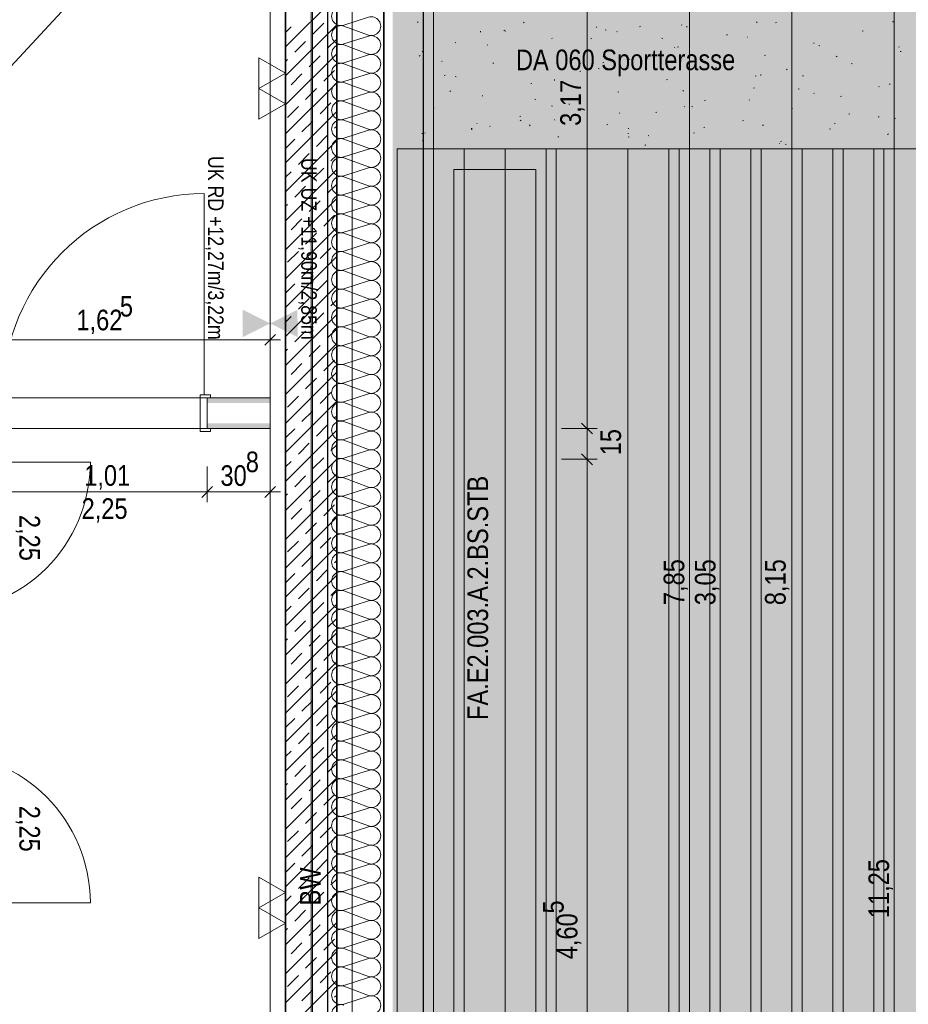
# Model space of a CAD drawing. Extents: x -420 to 300, y 62 to 1112.
# Tile 244 of 256: x -27 to 60, y 876 to 972. Entities that reach past the tile are written whole.
import ezdxf
from ezdxf.lldxf.tags import DXFTag

# ---------------------------------------------------------------- set-up
doc = ezdxf.new("R2010")
doc.units = 0
doc.layers.get('0').update_dxf_attribs({"lineweight": 13})
for name, color, linetype, lineweight, true_color in [('00 -Bauelemente -Gipskarton', 7, 'Continuous', 9, 0xff7fe6), ('30 -33 Aussenwände- 7 Fassade_ Elemente', 7, 'Continuous', 9, 0x00aacc), ('30 -34 Innenwände- 1 tragend', 7, 'Continuous', 13, 0xdd0806), ('30 -34 Innenwände- 2 nichttragend', 7, 'Continuous', 18, 0xff7fe6), ('30 -34 Innenwände- 4 Türen_Fenster', 9, 'Continuous', 15, 0x808080), ('30 -35 Decken- 1 Konstruktion-Träger- Stahlbeton', 7, 'Continuous', 13, 0x33aa00), ('60- 61 allgemeine Ausstattung- 4 Terrassen', 9, 'Continuous', 9, 0x808080), ('70 -72 Beschriftung- 1 Beschriftung allgemein', 7, 'Continuous', 9, 0xff6633), ('70 -72 Beschriftung- 2 Beschriftung Bauteile', 7, 'Continuous', 9, 0x9999ff), ('70 -76 Bemaßung- 2 Allgemein', 9, 'Continuous', 5, 0x808080), ('iwb_Layout BA_Markierung', 7, 'Continuous', 9, 0xbadcdc)]:
    doc.layers.add(name, color=color, linetype=linetype, lineweight=lineweight, true_color=true_color)
for name, color, linetype, lineweight in [('70 -71 Achsen- 1 Gebäudeachsen', 7, 'STRICHPUNKT2-A06CPUWML0', 18), ('70 -72 Beschriftung- 5 Höhenkoten-A06CPUWJL0', 7, 'Continuous', 15), ('70 -75 Raumstempel- 3 Wandstempel', 7, 'Continuous', 50)]:
    doc.layers.add(name, color=color, linetype=linetype, lineweight=lineweight)
doc.styles.get("Standard").update_dxf_attribs({"font": 'ARIALN.TTF'})
tags = doc.linetypes.add('fein_strichliert-A06CPUWLL0', pattern=[4, 1, -2, 1]).pattern_tags.tags
tags[8:9] = [DXFTag(74, 4), DXFTag(75, 0), DXFTag(340, '0'), DXFTag(46, 0.0), DXFTag(50, 0.0), DXFTag(44, 0.0), DXFTag(45, 0.0)]
tags[6:7] = [DXFTag(74, 4), DXFTag(75, 0), DXFTag(340, '0'), DXFTag(46, 0.0), DXFTag(50, 0.0), DXFTag(44, 0.0), DXFTag(45, 0.0)]
tags[4:5] = [DXFTag(74, 4), DXFTag(75, 0), DXFTag(340, '0'), DXFTag(46, 0.0), DXFTag(50, 0.0), DXFTag(44, 0.0), DXFTag(45, 0.0)]
tags = doc.linetypes.add('grob-A06CPUWHL0', pattern=[14, 3, -8, 3]).pattern_tags.tags
tags[8:9] = [DXFTag(74, 4), DXFTag(75, 0), DXFTag(340, '0'), DXFTag(46, 0.0), DXFTag(50, 0.0), DXFTag(44, 0.0), DXFTag(45, 0.0)]
tags[6:7] = [DXFTag(74, 4), DXFTag(75, 0), DXFTag(340, '0'), DXFTag(46, 0.0), DXFTag(50, 0.0), DXFTag(44, 0.0), DXFTag(45, 0.0)]
tags[4:5] = [DXFTag(74, 4), DXFTag(75, 0), DXFTag(340, '0'), DXFTag(46, 0.0), DXFTag(50, 0.0), DXFTag(44, 0.0), DXFTag(45, 0.0)]
tags = doc.linetypes.add('STRICHPUNKT2-A06CPUWML0', pattern=[12.7, 6.35, -3.175, 0, -3.175]).pattern_tags.tags
tags[10:11] = [DXFTag(74, 4), DXFTag(75, 0), DXFTag(340, '0'), DXFTag(46, 0.0), DXFTag(50, 0.0), DXFTag(44, 0.0), DXFTag(45, 0.0)]
tags[8:9] = [DXFTag(74, 4), DXFTag(75, 0), DXFTag(340, '0'), DXFTag(46, 0.0), DXFTag(50, 0.0), DXFTag(44, 0.0), DXFTag(45, 0.0)]
tags[6:7] = [DXFTag(74, 4), DXFTag(75, 0), DXFTag(340, '0'), DXFTag(46, 0.0), DXFTag(50, 0.0), DXFTag(44, 0.0), DXFTag(45, 0.0)]
tags[4:5] = [DXFTag(74, 4), DXFTag(75, 0), DXFTag(340, '0'), DXFTag(46, 0.0), DXFTag(50, 0.0), DXFTag(44, 0.0), DXFTag(45, 0.0)]

# ---------------------------------------------------------------- blocks, each defined once
blk = doc.blocks.new('Polygon-A06CPUWBL0', base_point=(9.64, 86.518))
at = {"color": 0, "linetype": 'ByBlock', "lineweight": -2, "ltscale": 0.13}
blk.add_solid([(9.807, 86.695), (9.64, 1083.814), (76.501, 86.518), (76.501, 1083.814)], dxfattribs=at)
blk = doc.blocks.new('Referenz-A06CPUWNL0', base_point=(-395.238, 76.953))
at = {"layer": '00 -Bauelemente -Gipskarton', "color": 0, "linetype": 'Continuous', "lineweight": 0, "ltscale": 0.13}
for points in [[(-8.448, 935.053), (-8.448, 934.803), (-2.298, 935.053), (-2.298, 934.803)], [(-8.448, 934.803), (-8.448, 934.553), (-2.298, 934.803), (-2.298, 934.553)], [(-8.448, 932.553), (-8.448, 932.303), (-2.298, 932.553), (-2.298, 932.303)], [(-8.448, 932.303), (-8.448, 932.053), (-2.298, 932.303), (-2.298, 932.053)]]:
    blk.add_solid(points, dxfattribs=at)
at = {"layer": '30 -33 Aussenwände- 7 Fassade_ Elemente', "color": 0, "linetype": 'Continuous', "lineweight": 25, "ltscale": 0.25}
for p, q in [((8.802, 999.453), (8.802, 834.453)), ((3.342, 838.953), (3.342, 994.953)), ((8.802, 839.453), (8.802, 994.453)), ((12.642, 994.453), (12.642, 839.453))]:
    blk.add_line(p, q, dxfattribs=at)
at = {"layer": '30 -33 Aussenwände- 7 Fassade_ Elemente', "color": 0, "linetype": 'Continuous', "ltscale": 0.13}
for p, q in [((13.642, 835.853), (13.642, 998.053)), ((1.842, 994.953), (1.842, 838.953)), ((7.302, 972.214), (4.902, 971.443)), ((4.902, 971.353), (7.302, 970.466)), ((7.302, 970.376), (4.902, 969.605)), ((4.902, 969.515), (7.302, 968.627)), ((7.302, 968.537), (4.902, 967.766)), ((4.902, 967.676), (7.302, 966.789)), ((7.302, 966.699), (4.902, 965.928)), ((4.902, 965.838), (7.302, 964.95)), ((7.302, 964.86), (4.902, 964.089)), ((4.902, 963.999), (7.302, 963.112)), ((7.302, 963.022), (4.902, 962.251)), ((4.902, 962.161), (7.302, 961.273)), ((7.302, 961.183), (4.902, 960.412)), ((4.902, 960.322), (7.302, 959.435)), ((7.302, 959.345), (4.902, 958.573)), ((4.902, 958.483), (7.302, 957.596)), ((7.302, 957.506), (4.902, 956.735)), ((4.902, 956.645), (7.302, 955.758)), ((7.302, 955.668), (4.902, 954.896)), ((4.902, 954.806), (7.302, 953.919)), ((7.302, 953.829), (4.902, 953.058)), ((4.902, 952.968), (7.302, 952.081)), ((7.302, 951.991), (4.902, 951.219)), ((4.902, 951.129), (7.302, 950.242)), ((7.302, 950.152), (4.902, 949.381)), ((4.902, 949.291), (7.302, 948.404)), ((7.302, 948.314), (4.902, 947.542)), ((4.902, 947.452), (7.302, 946.565)), ((7.302, 946.475), (4.902, 945.704)), ((4.902, 945.614), (7.302, 944.727)), ((7.302, 944.637), (4.902, 943.865)), ((4.902, 943.775), (7.302, 942.888)), ((7.302, 942.798), (4.902, 942.027)), ((4.902, 941.937), (7.302, 941.05)), ((7.302, 940.96), (4.902, 940.188)), ((4.902, 940.098), (7.302, 939.211)), ((7.302, 939.121), (4.902, 938.35)), ((4.902, 938.26), (7.302, 937.372)), ((7.302, 937.282), (4.902, 936.511)), ((4.902, 936.421), (7.302, 935.534)), ((7.302, 935.444), (4.902, 934.673)), ((4.902, 934.583), (7.302, 933.695)), ((7.302, 933.605), (4.902, 932.834)), ((4.902, 932.744), (7.302, 931.857)), ((7.302, 931.767), (4.902, 930.996)), ((4.902, 930.906), (7.302, 930.018)), ((7.302, 929.928), (4.902, 929.157)), ((4.902, 929.067), (7.302, 928.18)), ((7.302, 928.09), (4.902, 927.319)), ((4.902, 927.229), (7.302, 926.341)), ((7.302, 926.251), (4.902, 925.48)), ((4.902, 925.39), (7.302, 924.503)), ((7.302, 924.413), (4.902, 923.641)), ((4.902, 923.551), (7.302, 922.664)), ((7.302, 922.574), (4.902, 921.803)), ((4.902, 921.713), (7.302, 920.826)), ((7.302, 920.736), (4.902, 919.964)), ((4.902, 919.874), (7.302, 918.987)), ((7.302, 918.897), (4.902, 918.126)), ((4.902, 918.036), (7.302, 917.149)), ((7.302, 917.059), (4.902, 916.287)), ((4.902, 916.197), (7.302, 915.31)), ((7.302, 915.22), (4.902, 914.449)), ((4.902, 914.359), (7.302, 913.472)), ((7.302, 913.382), (4.902, 912.61)), ((4.902, 912.52), (7.302, 911.633)), ((7.302, 911.543), (4.902, 910.772)), ((4.902, 910.682), (7.302, 909.795)), ((7.302, 909.705), (4.902, 908.933)), ((4.902, 908.843), (7.302, 907.956)), ((7.302, 907.866), (4.902, 907.095)), ((4.902, 907.005), (7.302, 906.117)), ((7.302, 906.027), (4.902, 905.256)), ((4.902, 905.166), (7.302, 904.279)), ((7.302, 904.189), (4.902, 903.418)), ((4.902, 903.328), (7.302, 902.44)), ((7.302, 902.35), (4.902, 901.579)), ((4.902, 901.489), (7.302, 900.602)), ((7.302, 900.512), (4.902, 899.741)), ((4.902, 899.651), (7.302, 898.763)), ((7.302, 898.673), (4.902, 897.902)), ((4.902, 897.812), (7.302, 896.925)), ((7.302, 896.835), (4.902, 896.064)), ((4.902, 895.974), (7.302, 895.086)), ((7.302, 894.996), (4.902, 894.225)), ((4.902, 894.135), (7.302, 893.248)), ((7.302, 893.158), (4.902, 892.386)), ((4.902, 892.296), (7.302, 891.409)), ((7.302, 891.319), (4.902, 890.548)), ((4.902, 890.458), (7.302, 889.571)), ((7.302, 889.481), (4.902, 888.709)), ((4.902, 888.619), (7.302, 887.732)), ((7.302, 887.642), (4.902, 886.871)), ((4.902, 886.781), (7.302, 885.894)), ((7.302, 885.804), (4.902, 885.032)), ((4.902, 884.942), (7.302, 884.055)), ((7.302, 883.965), (4.902, 883.194)), ((4.902, 883.104), (7.302, 882.217)), ((7.302, 882.127), (4.902, 881.355)), ((4.902, 881.265), (7.302, 880.378)), ((7.302, 880.288), (4.902, 879.517)), ((4.902, 879.427), (7.302, 878.54)), ((7.302, 878.45), (4.902, 877.678)), ((4.902, 877.588), (7.302, 876.701)), ((7.302, 876.611), (4.902, 875.84))]:
    blk.add_line(p, q, dxfattribs=at)
for centre, major_axis, end_param in [((4.62, 972.317), (0.282, 0.874), 3.765224), ((7.584, 971.34), (-0.282, -0.874), 3.764652), ((4.62, 970.479), (0.282, 0.874), 3.765224), ((7.584, 969.502), (-0.282, -0.874), 3.764652), ((4.62, 968.64), (0.282, 0.874), 3.765224), ((7.584, 967.663), (-0.282, -0.874), 3.764652), ((4.62, 966.802), (0.282, 0.874), 3.765224), ((7.584, 965.825), (-0.282, -0.874), 3.764652), ((4.62, 964.963), (0.282, 0.874), 3.765224), ((7.584, 963.986), (-0.282, -0.874), 3.764652), ((4.62, 963.125), (0.282, 0.874), 3.765224), ((7.584, 962.148), (-0.282, -0.874), 3.764652), ((4.62, 961.286), (0.282, 0.874), 3.765224), ((7.584, 960.309), (-0.282, -0.874), 3.764652), ((4.62, 959.448), (0.282, 0.874), 3.765224), ((7.584, 958.471), (-0.282, -0.874), 3.764652), ((4.62, 957.609), (0.282, 0.874), 3.765224), ((4.62, 955.771), (0.282, 0.874), 3.765224), ((7.584, 956.632), (-0.282, -0.874), 3.764652), ((7.584, 954.793), (-0.282, -0.874), 3.764652), ((4.62, 953.932), (0.282, 0.874), 3.765224), ((7.584, 952.955), (-0.282, -0.874), 3.764652), ((4.62, 952.094), (0.282, 0.874), 3.765224), ((7.584, 951.116), (-0.282, -0.874), 3.764652), ((4.62, 950.255), (0.282, 0.874), 3.765224), ((7.584, 949.278), (-0.282, -0.874), 3.764652), ((4.62, 948.417), (0.282, 0.874), 3.765224), ((7.584, 947.439), (-0.282, -0.874), 3.764652), ((4.62, 946.578), (0.282, 0.874), 3.765224), ((7.584, 945.601), (-0.282, -0.874), 3.764652), ((4.62, 944.74), (0.282, 0.874), 3.765224), ((7.584, 943.762), (-0.282, -0.874), 3.764652), ((4.62, 942.901), (0.282, 0.874), 3.765224), ((7.584, 941.924), (-0.282, -0.874), 3.764652), ((4.62, 941.062), (0.282, 0.874), 3.765224), ((7.584, 940.085), (-0.282, -0.874), 3.764652), ((4.62, 939.224), (0.282, 0.874), 3.765224), ((7.584, 938.247), (-0.282, -0.874), 3.764652), ((4.62, 937.385), (0.282, 0.874), 3.765224), ((4.62, 935.547), (0.282, 0.874), 3.765224), ((7.584, 936.408), (-0.282, -0.874), 3.764652), ((7.584, 934.57), (-0.282, -0.874), 3.764652), ((4.62, 933.708), (0.282, 0.874), 3.765224), ((7.584, 932.731), (-0.282, -0.874), 3.764652), ((4.62, 931.87), (0.282, 0.874), 3.765224), ((7.584, 930.893), (-0.282, -0.874), 3.764652), ((4.62, 930.031), (0.282, 0.874), 3.765224), ((7.584, 929.054), (-0.282, -0.874), 3.764652), ((4.62, 928.193), (0.282, 0.874), 3.765224), ((7.584, 927.216), (-0.282, -0.874), 3.764652), ((4.62, 926.354), (0.282, 0.874), 3.765224), ((7.584, 925.377), (-0.282, -0.874), 3.764652), ((4.62, 924.516), (0.282, 0.874), 3.765224), ((7.584, 923.539), (-0.282, -0.874), 3.764652), ((4.62, 922.677), (0.282, 0.874), 3.765224), ((7.584, 921.7), (-0.282, -0.874), 3.764652), ((4.62, 920.839), (0.282, 0.874), 3.765224), ((7.584, 919.861), (-0.282, -0.874), 3.764652), ((4.62, 919), (0.282, 0.874), 3.765224), ((7.584, 918.023), (-0.282, -0.874), 3.764652), ((4.62, 917.162), (0.282, 0.874), 3.765224), ((7.584, 916.184), (-0.282, -0.874), 3.764652), ((4.62, 915.323), (0.282, 0.874), 3.765224), ((4.62, 913.485), (0.282, 0.874), 3.765224), ((7.584, 914.346), (-0.282, -0.874), 3.764652), ((7.584, 912.507), (-0.282, -0.874), 3.764652), ((4.62, 911.646), (0.282, 0.874), 3.765224), ((7.584, 910.669), (-0.282, -0.874), 3.764652), ((4.62, 909.807), (0.282, 0.874), 3.765224), ((7.584, 908.83), (-0.282, -0.874), 3.764652), ((4.62, 907.969), (0.282, 0.874), 3.765224), ((7.584, 906.992), (-0.282, -0.874), 3.764652), ((4.62, 906.13), (0.282, 0.874), 3.765224), ((7.584, 905.153), (-0.282, -0.874), 3.764652), ((4.62, 904.292), (0.282, 0.874), 3.765224), ((7.584, 903.315), (-0.282, -0.874), 3.764652), ((4.62, 902.453), (0.282, 0.874), 3.765224), ((7.584, 901.476), (-0.282, -0.874), 3.764652), ((4.62, 900.615), (0.282, 0.874), 3.765224), ((7.584, 899.638), (-0.282, -0.874), 3.764652), ((4.62, 898.776), (0.282, 0.874), 3.765224), ((7.584, 897.799), (-0.282, -0.874), 3.764652), ((4.62, 896.938), (0.282, 0.874), 3.765224), ((7.584, 895.961), (-0.282, -0.874), 3.764652), ((4.62, 895.099), (0.282, 0.874), 3.765224), ((4.62, 893.261), (0.282, 0.874), 3.765224), ((7.584, 894.122), (-0.282, -0.874), 3.764652), ((7.584, 892.284), (-0.282, -0.874), 3.764652), ((4.62, 891.422), (0.282, 0.874), 3.765224), ((7.584, 890.445), (-0.282, -0.874), 3.764652), ((4.62, 889.584), (0.282, 0.874), 3.765224), ((7.584, 888.606), (-0.282, -0.874), 3.764652), ((4.62, 887.745), (0.282, 0.874), 3.765224), ((7.584, 886.768), (-0.282, -0.874), 3.764652), ((4.62, 885.907), (0.282, 0.874), 3.765224), ((7.584, 884.929), (-0.282, -0.874), 3.764652), ((4.62, 884.068), (0.282, 0.874), 3.765224), ((7.584, 883.091), (-0.282, -0.874), 3.764652), ((4.62, 882.23), (0.282, 0.874), 3.765224), ((7.584, 881.252), (-0.282, -0.874), 3.764652), ((4.62, 880.391), (0.282, 0.874), 3.765224), ((7.584, 879.414), (-0.282, -0.874), 3.764652), ((4.62, 878.553), (0.282, 0.874), 3.765224), ((7.584, 877.575), (-0.282, -0.874), 3.764652), ((4.62, 876.714), (0.282, 0.874), 3.765224), ((7.584, 875.737), (-0.282, -0.874), 3.764652), ((4.62, 874.875), (0.282, 0.874), 3.765224)]:
    blk.add_ellipse(centre, major_axis=major_axis, ratio=1, start_param=0, end_param=end_param, dxfattribs=at)
at = {"layer": '30 -34 Innenwände- 1 tragend', "color": 0, "lineweight": 35}
for p, q in [((-0.798, 995.453), (-0.798, 838.453)), ((4.202, 995.453), (4.202, 838.453))]:
    blk.add_line(p, q, dxfattribs=at)
at = {"layer": '30 -34 Innenwände- 1 tragend', "color": 0, "linetype": 'Continuous', "lineweight": -2, "ltscale": 0.13}
for p, q in [((-0.798, 995.453), (-0.798, 838.453)), ((4.202, 995.453), (4.202, 838.453))]:
    blk.add_line(p, q, dxfattribs=at)
at = {"layer": '30 -34 Innenwände- 1 tragend', "color": 0, "lineweight": 9}
for p, q in [((-0.798, 969.313), (4.202, 974.313)), ((-0.798, 969.313), (4.202, 974.313)), ((-0.798, 966.484), (4.202, 971.484)), ((-0.798, 966.484), (4.202, 971.484)), ((-0.798, 970.727), (-0.253, 971.271)), ((-0.798, 970.727), (-0.253, 971.271)), ((1.868, 970.564), (2.929, 971.625)), ((1.868, 970.564), (2.929, 971.625)), ((0.1, 968.796), (1.161, 969.857)), ((0.1, 968.796), (1.161, 969.857)), ((3.282, 969.15), (4.202, 970.07)), ((3.282, 969.15), (4.202, 970.07)), ((-0.798, 963.656), (4.202, 968.656)), ((-0.798, 963.656), (4.202, 968.656)), ((1.514, 967.382), (2.575, 968.443)), ((1.514, 967.382), (2.575, 968.443)), ((-0.798, 967.898), (-0.607, 968.089)), ((-0.798, 967.898), (-0.607, 968.089)), ((-0.253, 965.614), (0.807, 966.675)), ((-0.253, 965.614), (0.807, 966.675)), ((2.929, 965.968), (3.989, 967.028)), ((2.929, 965.968), (3.989, 967.028)), ((-0.798, 960.827), (4.202, 965.827)), ((-0.798, 960.827), (4.202, 965.827)), ((1.161, 964.2), (2.221, 965.261)), ((1.161, 964.2), (2.221, 965.261)), ((-0.607, 962.432), (0.454, 963.493)), ((-0.607, 962.432), (0.454, 963.493)), ((2.575, 962.786), (3.636, 963.846)), ((2.575, 962.786), (3.636, 963.846)), ((-0.798, 957.999), (4.202, 962.999)), ((-0.798, 957.999), (4.202, 962.999)), ((0.807, 961.018), (1.868, 962.079)), ((0.807, 961.018), (1.868, 962.079)), ((3.989, 961.372), (4.202, 961.585)), ((3.989, 961.372), (4.202, 961.585)), ((2.221, 959.604), (3.282, 960.665)), ((2.221, 959.604), (3.282, 960.665)), ((-0.798, 959.413), (0.1, 960.311)), ((-0.798, 959.413), (0.1, 960.311)), ((-0.798, 955.17), (4.202, 960.17)), ((-0.798, 955.17), (4.202, 960.17)), ((0.454, 957.836), (1.514, 958.897)), ((0.454, 957.836), (1.514, 958.897)), ((3.636, 958.19), (4.202, 958.756)), ((3.636, 958.19), (4.202, 958.756)), ((-0.798, 952.342), (4.202, 957.342)), ((-0.798, 952.342), (4.202, 957.342)), ((-0.798, 956.585), (-0.253, 957.129)), ((-0.798, 956.585), (-0.253, 957.129)), ((1.868, 956.422), (2.929, 957.483)), ((1.868, 956.422), (2.929, 957.483)), ((3.282, 955.008), (4.202, 955.928)), ((3.282, 955.008), (4.202, 955.928)), ((0.1, 954.654), (1.161, 955.715)), ((0.1, 954.654), (1.161, 955.715)), ((-0.798, 949.514), (4.202, 954.514)), ((-0.798, 949.514), (4.202, 954.514)), ((-0.798, 953.756), (-0.607, 953.947)), ((-0.798, 953.756), (-0.607, 953.947)), ((1.514, 953.24), (2.575, 954.301)), ((1.514, 953.24), (2.575, 954.301)), ((2.929, 951.826), (3.989, 952.886)), ((2.929, 951.826), (3.989, 952.886)), ((-0.253, 951.472), (0.807, 952.533)), ((-0.253, 951.472), (0.807, 952.533)), ((-0.798, 946.685), (4.202, 951.685)), ((-0.798, 946.685), (4.202, 951.685)), ((1.161, 950.058), (2.221, 951.119)), ((1.161, 950.058), (2.221, 951.119)), ((-0.607, 948.29), (0.454, 949.351)), ((-0.607, 948.29), (0.454, 949.351)), ((2.575, 948.644), (3.636, 949.704)), ((2.575, 948.644), (3.636, 949.704)), ((-0.798, 943.857), (4.202, 948.857)), ((-0.798, 943.857), (4.202, 948.857)), ((0.807, 946.876), (1.868, 947.937)), ((0.807, 946.876), (1.868, 947.937)), ((3.989, 947.229), (4.202, 947.443)), ((3.989, 947.229), (4.202, 947.443)), ((-0.798, 945.271), (0.1, 946.169)), ((-0.798, 945.271), (0.1, 946.169)), ((2.221, 945.462), (3.282, 946.522)), ((2.221, 945.462), (3.282, 946.522)), ((-0.798, 941.028), (4.202, 946.028)), ((-0.798, 941.028), (4.202, 946.028)), ((0.454, 943.694), (1.514, 944.755)), ((0.454, 943.694), (1.514, 944.755)), ((3.636, 944.048), (4.202, 944.614)), ((3.636, 944.048), (4.202, 944.614)), ((1.868, 942.28), (2.929, 943.34)), ((1.868, 942.28), (2.929, 943.34)), ((-0.798, 938.2), (4.202, 943.2)), ((-0.798, 938.2), (4.202, 943.2)), ((-0.798, 942.443), (-0.253, 942.987)), ((-0.798, 942.443), (-0.253, 942.987)), ((0.1, 940.512), (1.161, 941.573)), ((0.1, 940.512), (1.161, 941.573)), ((3.282, 940.866), (4.202, 941.786)), ((3.282, 940.866), (4.202, 941.786)), ((-0.798, 935.371), (4.202, 940.371)), ((-0.798, 935.371), (4.202, 940.371)), ((-0.798, 939.614), (-0.607, 939.805)), ((-0.798, 939.614), (-0.607, 939.805)), ((1.514, 939.098), (2.575, 940.158)), ((1.514, 939.098), (2.575, 940.158)), ((2.929, 937.684), (3.989, 938.744)), ((2.929, 937.684), (3.989, 938.744)), ((-0.798, 932.543), (4.202, 937.543)), ((-0.798, 932.543), (4.202, 937.543)), ((-0.253, 937.33), (0.807, 938.391)), ((-0.253, 937.33), (0.807, 938.391)), ((1.161, 935.916), (2.221, 936.976)), ((1.161, 935.916), (2.221, 936.976)), ((-0.798, 929.715), (4.202, 934.715)), ((-0.798, 929.715), (4.202, 934.715)), ((-0.607, 934.148), (0.454, 935.209)), ((-0.607, 934.148), (0.454, 935.209)), ((2.575, 934.502), (3.636, 935.562)), ((2.575, 934.502), (3.636, 935.562)), ((0.807, 932.734), (1.868, 933.794)), ((0.807, 932.734), (1.868, 933.794)), ((3.989, 933.087), (4.202, 933.3)), ((3.989, 933.087), (4.202, 933.3)), ((-0.798, 931.129), (0.1, 932.027)), ((-0.798, 931.129), (0.1, 932.027)), ((-0.798, 926.886), (4.202, 931.886)), ((-0.798, 926.886), (4.202, 931.886)), ((2.221, 931.32), (3.282, 932.38)), ((2.221, 931.32), (3.282, 932.38)), ((0.454, 929.552), (1.514, 930.612)), ((0.454, 929.552), (1.514, 930.612)), ((3.636, 929.905), (4.202, 930.472)), ((3.636, 929.905), (4.202, 930.472)), ((-0.798, 924.058), (4.202, 929.058)), ((-0.798, 924.058), (4.202, 929.058)), ((-0.798, 928.3), (-0.253, 928.845)), ((-0.798, 928.3), (-0.253, 928.845)), ((1.868, 928.138), (2.929, 929.198)), ((1.868, 928.138), (2.929, 929.198)), ((0.1, 926.37), (1.161, 927.43)), ((0.1, 926.37), (1.161, 927.43)), ((3.282, 926.723), (4.202, 927.644)), ((3.282, 926.723), (4.202, 927.644)), ((-0.798, 921.229), (4.202, 926.229)), ((-0.798, 921.229), (4.202, 926.229)), ((1.514, 924.956), (2.575, 926.016)), ((1.514, 924.956), (2.575, 926.016)), ((-0.798, 925.472), (-0.607, 925.663)), ((-0.798, 925.472), (-0.607, 925.663)), ((-0.253, 923.188), (0.807, 924.249)), ((-0.253, 923.188), (0.807, 924.249)), ((2.929, 923.541), (3.989, 924.602)), ((2.929, 923.541), (3.989, 924.602)), ((-0.798, 918.401), (4.202, 923.401)), ((-0.798, 918.401), (4.202, 923.401)), ((1.161, 921.774), (2.221, 922.834)), ((1.161, 921.774), (2.221, 922.834)), ((2.575, 920.359), (3.636, 921.42)), ((2.575, 920.359), (3.636, 921.42)), ((-0.798, 915.573), (4.202, 920.573)), ((-0.798, 915.573), (4.202, 920.573)), ((-0.607, 920.006), (0.454, 921.067)), ((-0.607, 920.006), (0.454, 921.067)), ((0.807, 918.592), (1.868, 919.652)), ((0.807, 918.592), (1.868, 919.652)), ((3.989, 918.945), (4.202, 919.158)), ((3.989, 918.945), (4.202, 919.158)), ((-0.798, 916.987), (0.1, 917.885)), ((-0.798, 916.987), (0.1, 917.885)), ((-0.798, 912.744), (4.202, 917.744)), ((-0.798, 912.744), (4.202, 917.744)), ((2.221, 917.177), (3.282, 918.238)), ((2.221, 917.177), (3.282, 918.238)), ((0.454, 915.41), (1.514, 916.47)), ((0.454, 915.41), (1.514, 916.47)), ((3.636, 915.763), (4.202, 916.33)), ((3.636, 915.763), (4.202, 916.33)), ((-0.798, 909.916), (4.202, 914.916)), ((-0.798, 909.916), (4.202, 914.916)), ((-0.798, 914.158), (-0.253, 914.703)), ((-0.798, 914.158), (-0.253, 914.703)), ((1.868, 913.995), (2.929, 915.056)), ((1.868, 913.995), (2.929, 915.056)), ((3.282, 912.581), (4.202, 913.501)), ((3.282, 912.581), (4.202, 913.501)), ((0.1, 912.228), (1.161, 913.288)), ((0.1, 912.228), (1.161, 913.288)), ((-0.798, 907.087), (4.202, 912.087)), ((-0.798, 907.087), (4.202, 912.087)), ((1.514, 910.813), (2.575, 911.874)), ((1.514, 910.813), (2.575, 911.874)), ((-0.798, 911.33), (-0.607, 911.521)), ((-0.798, 911.33), (-0.607, 911.521)), ((-0.253, 909.046), (0.807, 910.106)), ((-0.253, 909.046), (0.807, 910.106)), ((2.929, 909.399), (3.989, 910.46)), ((2.929, 909.399), (3.989, 910.46)), ((-0.798, 904.259), (4.202, 909.259)), ((-0.798, 904.259), (4.202, 909.259)), ((1.161, 907.632), (2.221, 908.692)), ((1.161, 907.632), (2.221, 908.692)), ((-0.607, 905.864), (0.454, 906.924)), ((-0.607, 905.864), (0.454, 906.924)), ((2.575, 906.217), (3.636, 907.278)), ((2.575, 906.217), (3.636, 907.278)), ((-0.798, 901.43), (4.202, 906.43)), ((-0.798, 901.43), (4.202, 906.43)), ((0.807, 904.45), (1.868, 905.51)), ((0.807, 904.45), (1.868, 905.51)), ((3.989, 904.803), (4.202, 905.016)), ((3.989, 904.803), (4.202, 905.016)), ((2.221, 903.035), (3.282, 904.096)), ((2.221, 903.035), (3.282, 904.096)), ((-0.798, 902.845), (0.1, 903.742)), ((-0.798, 902.845), (0.1, 903.742)), ((-0.798, 898.602), (4.202, 903.602)), ((-0.798, 898.602), (4.202, 903.602)), ((0.454, 901.268), (1.514, 902.328)), ((0.454, 901.268), (1.514, 902.328)), ((3.636, 901.621), (4.202, 902.188)), ((3.636, 901.621), (4.202, 902.188)), ((-0.798, 895.774), (4.202, 900.774)), ((-0.798, 895.774), (4.202, 900.774)), ((-0.798, 900.016), (-0.253, 900.56)), ((-0.798, 900.016), (-0.253, 900.56)), ((1.868, 899.853), (2.929, 900.914)), ((1.868, 899.853), (2.929, 900.914)), ((0.1, 898.086), (1.161, 899.146)), ((0.1, 898.086), (1.161, 899.146)), ((3.282, 898.439), (4.202, 899.359)), ((3.282, 898.439), (4.202, 899.359)), ((-0.798, 892.945), (4.202, 897.945)), ((-0.798, 892.945), (4.202, 897.945)), ((-0.798, 897.188), (-0.607, 897.378)), ((-0.798, 897.188), (-0.607, 897.378)), ((1.514, 896.671), (2.575, 897.732)), ((1.514, 896.671), (2.575, 897.732)), ((2.929, 895.257), (3.989, 896.318)), ((2.929, 895.257), (3.989, 896.318)), ((-0.253, 894.904), (0.807, 895.964)), ((-0.253, 894.904), (0.807, 895.964)), ((-0.798, 890.117), (4.202, 895.117)), ((-0.798, 890.117), (4.202, 895.117)), ((1.161, 893.489), (2.221, 894.55)), ((1.161, 893.489), (2.221, 894.55)), ((-0.607, 891.722), (0.454, 892.782)), ((-0.607, 891.722), (0.454, 892.782)), ((2.575, 892.075), (3.636, 893.136)), ((2.575, 892.075), (3.636, 893.136)), ((-0.798, 887.288), (4.202, 892.288)), ((-0.798, 887.288), (4.202, 892.288)), ((0.807, 890.307), (1.868, 891.368)), ((0.807, 890.307), (1.868, 891.368)), ((3.989, 890.661), (4.202, 890.874)), ((3.989, 890.661), (4.202, 890.874)), ((-0.798, 888.702), (0.1, 889.6)), ((-0.798, 888.702), (0.1, 889.6)), ((-0.798, 884.46), (4.202, 889.46)), ((-0.798, 884.46), (4.202, 889.46)), ((2.221, 888.893), (3.282, 889.954)), ((2.221, 888.893), (3.282, 889.954)), ((0.454, 887.125), (1.514, 888.186)), ((0.454, 887.125), (1.514, 888.186)), ((3.636, 887.479), (4.202, 888.046)), ((3.636, 887.479), (4.202, 888.046)), ((-0.798, 881.631), (4.202, 886.631)), ((-0.798, 881.631), (4.202, 886.631)), ((1.868, 885.711), (2.929, 886.772)), ((1.868, 885.711), (2.929, 886.772)), ((-0.798, 885.874), (-0.253, 886.418)), ((-0.798, 885.874), (-0.253, 886.418)), ((0.1, 883.943), (1.161, 885.004)), ((0.1, 883.943), (1.161, 885.004)), ((3.282, 884.297), (4.202, 885.217)), ((3.282, 884.297), (4.202, 885.217)), ((-0.798, 878.803), (4.202, 883.803)), ((-0.798, 878.803), (4.202, 883.803)), ((-0.798, 883.046), (-0.607, 883.236)), ((-0.798, 883.046), (-0.607, 883.236)), ((1.514, 882.529), (2.575, 883.59)), ((1.514, 882.529), (2.575, 883.59)), ((-0.253, 880.761), (0.807, 881.822)), ((-0.253, 880.761), (0.807, 881.822)), ((2.929, 881.115), (3.989, 882.176)), ((2.929, 881.115), (3.989, 882.176)), ((-0.798, 875.975), (4.202, 880.975)), ((-0.798, 875.975), (4.202, 880.975)), ((1.161, 879.347), (2.221, 880.408)), ((1.161, 879.347), (2.221, 880.408)), ((2.575, 877.933), (3.636, 878.994)), ((2.575, 877.933), (3.636, 878.994)), ((-0.798, 873.146), (4.202, 878.146)), ((-0.798, 873.146), (4.202, 878.146)), ((-0.607, 877.579), (0.454, 878.64)), ((-0.607, 877.579), (0.454, 878.64)), ((0.807, 876.165), (1.868, 877.226)), ((0.807, 876.165), (1.868, 877.226)), ((3.989, 876.519), (4.202, 876.732)), ((3.989, 876.519), (4.202, 876.732))]:
    blk.add_line(p, q, dxfattribs=at)
at = {"layer": '30 -34 Innenwände- 2 nichttragend', "color": 0, "linetype": 'Continuous', "ltscale": 0.18}
for p, q in [((-8.448, 935.053), (-2.298, 935.053)), ((-8.448, 935.053), (-8.128, 935.053)), ((-8.448, 932.053), (-2.298, 932.053)), ((-8.448, 932.053), (-8.128, 932.053))]:
    blk.add_line(p, q, dxfattribs=at)
at = {"layer": '30 -34 Innenwände- 4 Türen_Fenster', "color": 0, "linetype": 'fein_strichliert-A06CPUWLL0', "ltscale": 0.15}
for p, q in [((-8.728, 935.353), (-8.728, 954.993)), ((-34.498, 928.773), (-19.858, 928.773)), ((-34.498, 885.733), (-19.858, 885.733))]:
    blk.add_line(p, q, dxfattribs=at)
at = {"layer": '30 -34 Innenwände- 4 Türen_Fenster', "color": 0, "linetype": 'grob-A06CPUWHL0', "ltscale": 0.15}
for p, q in [((-28.648, 935.053), (-8.448, 935.053)), ((-28.648, 932.053), (-8.448, 932.053))]:
    blk.add_line(p, q, dxfattribs=at)
at = {"layer": '30 -34 Innenwände- 4 Türen_Fenster', "color": 0, "linetype": 'Continuous', "ltscale": 0.15}
for p, q in [((-9.128, 931.753), (-9.128, 935.353)), ((-9.128, 935.353), (-8.728, 935.353)), ((-8.728, 935.353), (-8.128, 935.353)), ((-8.128, 935.053), (-8.448, 935.053)), ((-8.448, 935.053), (-8.448, 932.053)), ((-8.128, 935.353), (-8.128, 935.053)), ((-8.128, 931.753), (-9.128, 931.753)), ((-8.448, 932.053), (-8.128, 932.053)), ((-8.128, 932.053), (-8.128, 931.753))]:
    blk.add_line(p, q, dxfattribs=at)
at = {"layer": '30 -34 Innenwände- 4 Türen_Fenster', "color": 0, "linetype": 'fein_strichliert-A06CPUWLL0', "ltscale": 0.15}
for centre, major_axis in [((-8.728, 935.353), (0, 19.64)), ((-34.498, 928.773), (0, -14.64)), ((-34.498, 885.733), (14.64, 0))]:
    blk.add_ellipse(centre, major_axis=major_axis, ratio=1, start_param=0, end_param=1.570796, dxfattribs=at)
at = {"layer": '30 -35 Decken- 1 Konstruktion-Träger- Stahlbeton', "color": 0, "linetype": 'grob-A06CPUWHL0', "lineweight": -2, "ltscale": 0.13}
for p, q in [((-2.298, 995.453), (-2.298, 778.453)), ((5.702, 995.453), (5.702, 778.453))]:
    blk.add_line(p, q, dxfattribs=at)
at = {"layer": '60- 61 allgemeine Ausstattung- 4 Terrassen', "color": 0}
for p, q in [((12.046, 971.728), (12.142, 971.752)), ((22.503, 971.752), (22.431, 971.684)), ((29.552, 971.26), (29.596, 971.257)), ((33.784, 971.296), (33.879, 971.319)), ((37.915, 971.444), (37.882, 971.48)), ((38.384, 971.26), (38.375, 971.349)), ((45.275, 971.776), (45.203, 971.709)), ((47.04, 971.675), (47.135, 971.698)), ((58.528, 971.751), (58.519, 971.839)), ((18.24, 970.77), (18.231, 970.858)), ((20.527, 970.916), (20.623, 970.94)), ((20.622, 970.889), (20.713, 970.852)), ((25.253, 970.145), (25.22, 970.182)), ((30.431, 970.984), (30.525, 970.956)), ((31.584, 970.795), (31.551, 970.831)), ((42.265, 970.484), (42.36, 970.508)), ((44.316, 970.286), (44.36, 970.283)), ((55.521, 970.863), (55.616, 970.887)), ((15.752, 969.726), (15.848, 969.75)), ((18.922, 969.496), (18.889, 969.532)), ((29.008, 970.105), (29.104, 970.129)), ((35.952, 970.171), (36.043, 970.134)), ((37.173, 969.296), (37.19, 969.255)), ((37.49, 969.294), (37.585, 969.317)), ((50.746, 969.673), (50.841, 969.696)), ((51.281, 969.452), (51.372, 969.416)), ((59.079, 969.312), (59.124, 969.309)), ((12.339, 968.478), (12.258, 968.422)), ((12.591, 968.846), (12.558, 968.883)), ((24.233, 968.914), (24.329, 968.938)), ((30.29, 968.407), (30.218, 968.34)), ((45.971, 968.482), (46.066, 968.506)), ((53.061, 968.431), (52.989, 968.364)), ((59.227, 968.861), (59.322, 968.885)), ((14.418, 967.92), (14.509, 967.883)), ((19.458, 967.724), (19.554, 967.748)), ((30.271, 967.81), (30.19, 967.754)), ((32.714, 968.103), (32.81, 968.127)), ((39.844, 968.107), (39.938, 968.078)), ((41.196, 967.292), (41.291, 967.315)), ((54.452, 967.671), (54.547, 967.694)), ((14.683, 966.533), (14.779, 966.557)), ((15.777, 966.429), (15.871, 966.4)), ((27.939, 966.912), (28.035, 966.936)), ((29.748, 967.202), (29.839, 967.165)), ((45.077, 966.484), (45.169, 966.447)), ((45.613, 966.53), (45.604, 966.618)), ((48.202, 967.142), (48.122, 967.085)), ((49.677, 966.48), (49.772, 966.504)), ((23.164, 965.722), (23.26, 965.746)), ((25.469, 966.039), (25.46, 966.127)), ((36.42, 966.101), (36.516, 966.125)), ((57.164, 965.428), (57.131, 965.465)), ((58.158, 965.669), (58.253, 965.692)), ((15.305, 965.039), (15.233, 964.972)), ((18.389, 964.531), (18.485, 964.555)), ((31.645, 964.91), (31.741, 964.934)), ((38.076, 965.063), (38.004, 964.996)), ((44.902, 965.29), (44.997, 965.313)), ((49.256, 965.229), (49.35, 965.2)), ((50.832, 964.779), (50.8, 964.815)), ((53.383, 964.478), (53.478, 964.502)), ((23.544, 964.233), (23.635, 964.196)), ((25.19, 963.551), (25.284, 963.522)), ((26.87, 963.72), (26.966, 963.744)), ((38.17, 963.48), (38.137, 963.517)), ((38.874, 963.515), (38.965, 963.478)), ((40.126, 964.099), (40.222, 964.123)), ((44.501, 964.129), (44.468, 964.166)), ((13.614, 963.341), (13.71, 963.365)), ((22.095, 962.529), (22.191, 962.553)), ((31.839, 962.831), (31.806, 962.867)), ((35.351, 962.908), (35.447, 962.932)), ((48.608, 963.288), (48.703, 963.311)), ((54.203, 962.797), (54.294, 962.76)), ((57.089, 962.476), (57.184, 962.5)), ((17.872, 961.844), (17.917, 961.842)), ((19.177, 961.532), (19.144, 961.569)), ((22.208, 962.165), (22.127, 962.108)), ((23.092, 961.695), (23.02, 961.628)), ((25.508, 962.181), (25.475, 962.218)), ((30.576, 961.718), (30.672, 961.742)), ((43.832, 962.097), (43.928, 962.121)), ((45.863, 961.719), (45.791, 961.652)), ((52.842, 961.799), (52.833, 961.887)), ((58.668, 962.351), (58.763, 962.323)), ((12.554, 960.818), (12.545, 960.906)), ((12.845, 960.883), (12.812, 960.919)), ((17.32, 961.339), (17.416, 961.363)), ((17.34, 961.264), (17.432, 961.228)), ((32.636, 960.87), (32.681, 960.868)), ((32.698, 961.308), (32.689, 961.397)), ((34.602, 960.673), (34.696, 960.645)), ((39.057, 960.906), (39.153, 960.93)), ((40.14, 961.496), (40.059, 961.44)), ((52.314, 961.286), (52.409, 961.309)), ((58.072, 960.828), (57.991, 960.772)), ((12.545, 960.148), (12.641, 960.172)), ((25.801, 960.527), (25.897, 960.551)), ((32.67, 960.546), (32.761, 960.509)), ((34.282, 959.716), (34.378, 959.74)), ((47.4, 959.896), (47.444, 959.893)), ((47.538, 960.095), (47.634, 960.119)), ((47.999, 959.828), (48.091, 959.791)), ((10.102, 959.353), (76.501, 959.353)), ((10.102, 839.353), (10.102, 959.353)), ((12.642, 959.353), (12.642, 839.353)), ((13.642, 959.353), (25.642, 959.353)), ((13.642, 839.353), (13.642, 959.353)), ((16.642, 959.353), (16.642, 839.353)), ((20.642, 959.353), (20.642, 839.353)), ((21.093, 959.353), (21.122, 959.361)), ((24.642, 959.353), (24.642, 839.353)), ((37.642, 959.353), (25.642, 959.353)), ((25.642, 959.353), (25.642, 927.603)), ((25.642, 959.353), (25.642, 839.353)), ((28.642, 959.353), (28.642, 839.353)), ((32.642, 959.353), (32.642, 839.353)), ((36.642, 959.353), (36.642, 839.353)), ((37.642, 959.353), (76.501, 959.353)), ((37.642, 839.353), (37.642, 959.353)), ((37.642, 839.353), (37.642, 959.353)), ((40.642, 959.353), (40.642, 839.353)), ((41.642, 839.353), (41.642, 959.353)), ((44.642, 959.353), (44.642, 839.353)), ((45.642, 839.353), (45.642, 959.353)), ((48.642, 959.353), (48.642, 839.353)), ((49.642, 839.353), (49.642, 959.353)), ((52.642, 959.353), (52.642, 839.353)), ((53.642, 839.353), (53.642, 959.353)), ((56.642, 959.353), (56.642, 839.353)), ((57.642, 839.353), (57.642, 959.353)), ((15.642, 957.353), (23.642, 957.353)), ((15.642, 841.353), (15.642, 957.353)), ((23.642, 957.353), (23.642, 841.353)), ((25.642, 927.603), (25.642, 839.353))]:
    blk.add_line(p, q, dxfattribs=at)
at = {"layer": '70 -71 Achsen- 1 Gebäudeachsen', "color": 0, "linetype": 'STRICHPUNKT2-A06CPUWML0', "ltscale": 0.18}
blk.add_line((1.702, 1084.393), (1.702, 84.953), dxfattribs=at)
at = {"layer": '70 -72 Beschriftung- 1 Beschriftung allgemein', "color": 0, "linetype": 'grob-A06CPUWHL0', "ltscale": 0.13}
blk.add_line((-154.298, 830.453), (5.702, 1003.453), dxfattribs=at)
at = {"layer": '70 -72 Beschriftung- 2 Beschriftung Bauteile', "color": 0}
for p, q in [((-3.396, 968.253), (-0.798, 966.753)), ((-3.396, 965.253), (-3.396, 968.253)), ((-0.798, 966.753), (-3.396, 965.253)), ((-3.396, 965.253), (-0.798, 963.753)), ((-3.396, 962.253), (-3.396, 965.253)), ((-0.798, 963.753), (-3.396, 962.253)), ((-3.396, 888.253), (-0.798, 886.753)), ((-3.396, 885.253), (-3.396, 888.253)), ((-0.798, 886.753), (-3.396, 885.253)), ((-3.396, 885.253), (-0.798, 883.753)), ((-3.396, 882.253), (-3.396, 885.253)), ((-0.798, 883.753), (-3.396, 882.253))]:
    blk.add_line(p, q, dxfattribs=at)
at = {"layer": '70 -76 Bemaßung- 2 Allgemein', "color": 0, "linetype": 'Continuous', "ltscale": 0.13}
for p, q in [((58.642, 775.514), (58.642, 998.393)), ((48.642, 836.514), (48.642, 997.393)), ((28.642, 933.114), (28.642, 994.393)), ((38.642, 839.514), (38.642, 994.393)), ((-2.298, 938.209), (-2.298, 941.709)), ((-3.358, 940.709), (-33.737, 940.709)), ((-1.298, 940.709), (-3.358, 940.709)), ((28.642, 933.114), (28.642, 934.174)), ((28.642, 931.053), (28.642, 933.114)), ((28.642, 931.053), (28.642, 933.114)), ((26.142, 932.053), (29.642, 932.053)), ((26.142, 932.053), (29.642, 932.053)), ((28.642, 929.053), (28.642, 932.053)), ((28.642, 930.053), (28.642, 927.993)), ((28.642, 930.053), (28.642, 927.993)), ((26.142, 929.053), (29.642, 929.053)), ((26.142, 929.053), (29.642, 929.053)), ((-8.448, 928.361), (-8.448, 924.861)), ((-8.448, 928.361), (-8.448, 924.861)), ((-2.298, 928.361), (-2.298, 924.861)), ((28.642, 927.993), (28.642, 926.933)), ((28.642, 838.014), (28.642, 927.993)), ((-9.508, 925.861), (-27.587, 925.861)), ((-7.448, 925.861), (-9.508, 925.861)), ((-9.448, 925.861), (-7.387, 925.861)), ((-3.358, 925.861), (-7.387, 925.861)), ((-1.298, 925.861), (-3.358, 925.861))]:
    blk.add_line(p, q, dxfattribs=at)
at = {"layer": '70 -76 Bemaßung- 2 Allgemein', "color": 0, "linetype": 'Continuous', "lineweight": 20, "ltscale": 0.2}
for p, q in [((-1.767, 941.239), (-2.828, 940.178)), ((29.173, 931.523), (28.112, 932.584)), ((29.173, 931.523), (28.112, 932.584)), ((28.112, 929.584), (29.173, 928.523)), ((28.112, 929.584), (29.173, 928.523)), ((-7.917, 926.392), (-8.978, 925.331)), ((-8.978, 925.331), (-7.917, 926.392)), ((-1.767, 926.392), (-2.828, 925.331))]:
    blk.add_line(p, q, dxfattribs=at)
at = {"layer": '70 -76 Bemaßung- 2 Allgemein', "color": 0, "lineweight": 0}
for points in [[(-4.968, 940.978), (-2.298, 942.31), (-4.967, 943.648)], [(0.373, 940.978), (-2.298, 942.31), (0.371, 943.648)]]:
    blk.add_solid(points, dxfattribs=at)
at = {"layer": '70 -72 Beschriftung- 1 Beschriftung allgemein', "color": 0, "linetype": 'Continuous', "ltscale": 0.13, "insert": (16.969, 903.588), "char_height": 2.01377, "attachment_point": 1, "rotation": 90}
blk.add_mtext('{\\fArial Narrow;FA.E2.003.A.2.BS.STB}', dxfattribs=at)
at = {"layer": '70 -72 Beschriftung- 5 Höhenkoten-A06CPUWJL0', "color": 0, "linetype": 'Continuous', "ltscale": 0.15, "insert": (21.702, 969.06), "char_height": 2.01377, "attachment_point": 1}
blk.add_mtext('{\\fArial Narrow;DA 060 Sportterasse}', dxfattribs=at)
at = {"layer": '70 -75 Raumstempel- 3 Wandstempel', "color": 0, "linetype": 'Continuous', "ltscale": 0.5, "insert": (0.62, 885.479), "char_height": 2.01377, "attachment_point": 1, "rotation": 90}
blk.add_mtext('{\\fArial Narrow;BW}', dxfattribs=at)
at = {"layer": '70 -76 Bemaßung- 2 Allgemein', "color": 0, "linetype": 'Continuous', "ltscale": 0.13, "attachment_point": 1}
for s, insert, char_height, rotation in [('{\\fArial Narrow;3,17}', (26.027, 961.609), 2.01377, 90), ('{\\fArial Narrow;UK RD +12,27m/3,22m}', (-6.848, 958.662), 1.51033, 270), ('{\\fArial Narrow;UK UZ +11,90m/2,85m}', (2.253, 958.47), 1.51033, 270), ('{\\fArial Narrow;15}', (29.947, 929.442), 2.01377, 90), ('{\\fArial Narrow;2,25}', (-24.771, 923.618), 2.01377, 270), ('{\\fArial Narrow;7,85}', (36.127, 914.809), 2.01377, 90), ('{\\fArial Narrow;3,05}', (39.18, 914.803), 2.01377, 90), ('{\\fArial Narrow;8,15}', (46.027, 914.803), 2.01377, 90), ('{\\fArial Narrow;2,25}', (-24.771, 895.218), 2.01377, 270), ('{\\fArial Narrow;11,25}', (56.127, 884.238), 2.01377, 90), ('{\\fArial Narrow;5}', (24.35, 884.69), 2.01377, 90), ('{\\fArial Narrow;4,60}', (25.692, 880.223), 2.01377, 90)]:
    blk.add_mtext(s, dxfattribs=dict(at, insert=insert, char_height=char_height, rotation=rotation))
at = {"layer": '70 -76 Bemaßung- 2 Allgemein', "color": 0, "linetype": 'Continuous', "ltscale": 0.13, "char_height": 2.01377, "attachment_point": 1}
for s, insert in [('{\\fArial Narrow;5}', (-16.972, 945.001)), ('{\\fArial Narrow;1,62}', (-21.217, 943.659)), ('{\\fArial Narrow;8}', (-4.679, 929.808)), ('{\\fArial Narrow;1,01}', (-20.455, 928.477)), ('{\\fArial Narrow;30}', (-7.152, 928.465)), ('{\\fArial Narrow;2,25}', (-20.712, 925.243))]:
    blk.add_mtext(s, dxfattribs=dict(at, insert=insert))

msp = doc.modelspace()

# ---------------------------------------------------------------- block references
at = {"color": 8, "lineweight": 13, "ltscale": 0.13, "true_color": 0x808080}
msp.add_blockref('Referenz-A06CPUWNL0', (-395.238, 76.953), dxfattribs=at)
at = {"layer": 'iwb_Layout BA_Markierung', "ltscale": 0.13}
msp.add_blockref('Polygon-A06CPUWBL0', (9.64, 86.518), dxfattribs=at)

doc.saveas('drawing.dxf')
